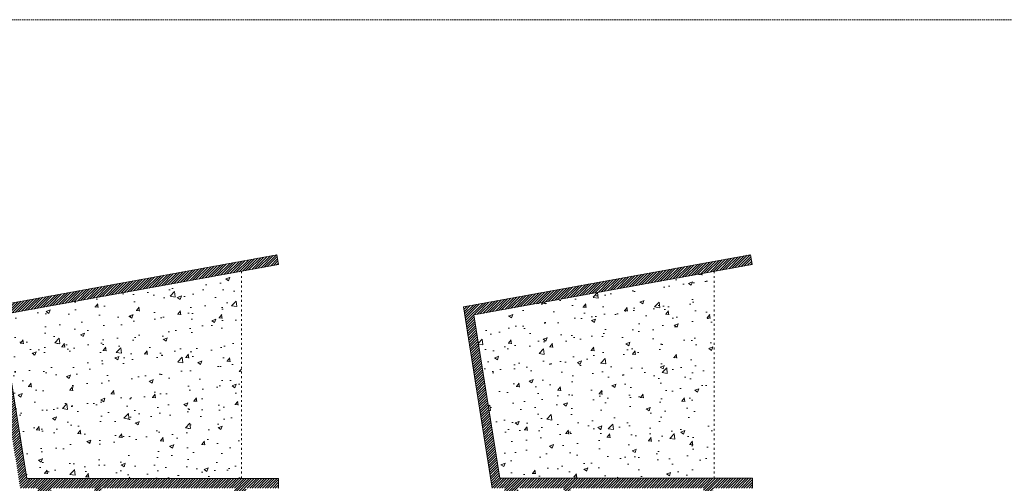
# Model space of a CAD drawing. Header units: millimetres. Extents: x 167773 to 185035, y -114105 to -66770.
# Tile 113 of 114: x 177012 to 181351, y -81146 to -79105. Entities that reach past the tile are written whole.
import ezdxf

# ---------------------------------------------------------------- set-up
doc = ezdxf.new("R2010")
doc.units = ezdxf.units.MM
doc.linetypes.add('ACAD_ISO03W100', pattern=[30, 12, -18])
doc.linetypes.add('HIDDEN', pattern=[9.525, 6.35, -3.175])
for name, color, linetype, lineweight in [('b-przerywana1', 9, 'ACAD_ISO03W100', 9), ('b-ściany', 2, 'Continuous', 9), ('h-hatch', 8, 'Continuous', 9)]:
    doc.layers.add(name, color=color, linetype=linetype, lineweight=lineweight)
doc.layers.add('x-revclouds', color=190, linetype='HIDDEN', lineweight=9, plot=False)
pattern_1 = [(50, (15000, 0), (182.18467, -15.93909), [19.05, -209.55]), (355, (15000, 0), (-35.24283, 191.05664), [15.24, -167.64]), (100.451, (15015.18, -1.33), (146.9425, 175.11669), [16.19, -178.09]), (46.1842, (15000, 50.8), (271.07904, -42.04233), [28.575, -314.325]), (96.6356, (15022.6, 47.3), (237.40423, 247.42556), [24.285, -267.135]), (351.184, (15000, 50.8), (237.4046, 247.4251), [22.86, -251.46]), (21, (15025.4, 38.1), (151.61488, -102.26552), [19.05, -209.55]), (326, (15025.4, 38.1), (61.80203, 184.18797), [15.24, -167.64]), (71.4514, (15038.03, 29.58), (213.41649, 81.92286), [16.19, -178.09]), (37.5, (15000, 0), (3.088603, 84.55504), [0, -165.608, 0, -170.18, 0, -168.275]), (7.5, (15000, 0), (66.819663, 100.180575), [0, -97.028, 0, -161.798, 0, -64.135]), (327.5, (14943.36, 0), (135.590595, -5.728744), [0, -63.5, 0, -198.12, 0, -262.89]), (317.5, (14917.96, 0), (148.12918, 25.42649), [0, -82.55, 0, -131.572, 0, -186.69])]

msp = doc.modelspace()

# ---------------------------------------------------------------- hatches: boundary and pattern name
at = {"layer": 'h-hatch'}
h = msp.add_hatch(dxfattribs=at)
h.set_pattern_fill('ANSI31', color=256, scale=2.5, style=0)
h.paths.add_polyline_path([(181080.7, -82332.9), (180067.7, -82332.9), (180067.7, -81166.9), (180240.9, -81166.9), (180240.9, -81123.9), (179127.5, -81123.9), (179013.3, -80404.9), (180240.2, -80182.2), (180232.5, -80139.5), (178967.1, -80369.2), (179093.8, -81166.9), (179150.6, -81166.9), (178946.5, -82324.9), (178009.7, -82324.9), (178009.7, -81166.9), (178152.8, -81166.9), (178152.8, -81124.9), (177043.7, -81124.9), (176929.3, -80404.9), (178152.8, -80182.8), (178145.1, -80140.1), (176887.1, -80368.4), (177013.9, -81166.9), (177091.6, -81166.9), (176984.6, -82330.9), (176863.7, -82330.9), (176863.7, -82385.9), (177009.7, -82385.9), (177009.7, -82605.9), (176863.7, -82605.9), (176863.7, -82660.9), (177844.5, -82660.9), (176938.6, -86145.9), (175326.4, -86145.9), (175326.4, -86199.8), (176979.6, -86207.1), (177915.6, -82605.9), (177039.7, -82605.9), (177039.7, -82330.9), (177152.2, -81166.9), (177341.7, -81166.9), (177341.7, -82385.9), (177877.7, -82385.9), (177877.7, -82332.9), (177372.7, -82332.9), (177372.7, -81166.9), (177957.7, -81166.9), (177957.7, -82385.9), (178994.6, -82385.9), (179209.5, -81166.9), (179409.7, -81166.9), (179409.7, -82385.9), (179945.7, -82385.9), (179945.7, -82332.9), (179438.7, -82332.9), (179438.7, -81166.9), (180025.7, -81166.9), (180025.7, -82385.9), (181039.7, -82385.9), (181039.7, -83832.9), (180452.7, -83832.9), (180452.7, -82605.9), (180423.7, -82605.9), (180423.7, -83832.9), (180253.1, -83832.9), (180097.3, -82605.9), (180044.5, -82605.9), (180044.5, -82666.9), (180192.6, -83832.9), (180128.8, -83832.9), (179993.7, -84621.5), (181261.9, -84863.6), (181270, -84821.1), (180044.2, -84587.1), (180165.7, -83877.9), (181270.7, -83877.9), (181270.7, -83832.9), (181080.7, -83832.9)])
at = {"layer": 'h-hatch', "ltscale": 0.5}
h = msp.add_hatch(dxfattribs=at)
h.set_pattern_fill('AR-CONC', color=256, style=0)
h.set_pattern_definition(pattern_1)
h.paths.add_polyline_path([(177988.7, -80212.6), (176929.3, -80404.9), (177043.7, -81124.9), (177988.7, -81124.9)])
h = msp.add_hatch(dxfattribs=at)
h.set_pattern_fill('AR-CONC', color=256, style=0)
h.set_pattern_definition(pattern_1)
h.paths.add_polyline_path([(180072.7, -80212.6), (179013.3, -80404.9), (179127.5, -81123.9), (180072.7, -81123.9)])

# ---------------------------------------------------------------- linework, layer by layer
at = {"layer": 'b-przerywana1', "ltscale": 0.7}
for p, q in [((177988.7, -80212.6), (177988.7, -81124.9)), ((180072.7, -80212.6), (180072.7, -81123.9))]:
    msp.add_line(p, q, dxfattribs=at)
at = {"layer": 'b-ściany'}
for p, q in [((176887.1, -80368.4), (178145.1, -80140.1)), ((178152.8, -80182.8), (178145.1, -80140.1)), ((178967.1, -80369.2), (180232.5, -80139.5)), ((180240.2, -80182.2), (180232.5, -80139.5)), ((176929.3, -80404.9), (178152.8, -80182.8)), ((179013.3, -80404.9), (180240.2, -80182.2)), ((179093.8, -81166.9), (178967.1, -80369.2)), ((177043.7, -81124.9), (176929.3, -80404.9)), ((179127.5, -81123.9), (179013.3, -80404.9)), ((177043.7, -81124.9), (178152.8, -81124.9)), ((178152.8, -81166.9), (178152.8, -81124.9)), ((179127.5, -81123.9), (180240.9, -81123.9)), ((180240.9, -81123.9), (180240.9, -81166.9))]:
    msp.add_line(p, q, dxfattribs=at)
at = {"layer": 'x-revclouds'}
msp.add_lwpolyline([(182773.4, -89104.9), (167773.4, -89104.9), (167773.4, -79104.9), (182773.4, -79104.9)], close=True, dxfattribs=at)
msp.add_lwpolyline([(182773.4, -89104.9), (167773.4, -89104.9), (167773.4, -79104.9), (182773.4, -79104.9)], close=True, dxfattribs=at)

doc.saveas('drawing.dxf')
